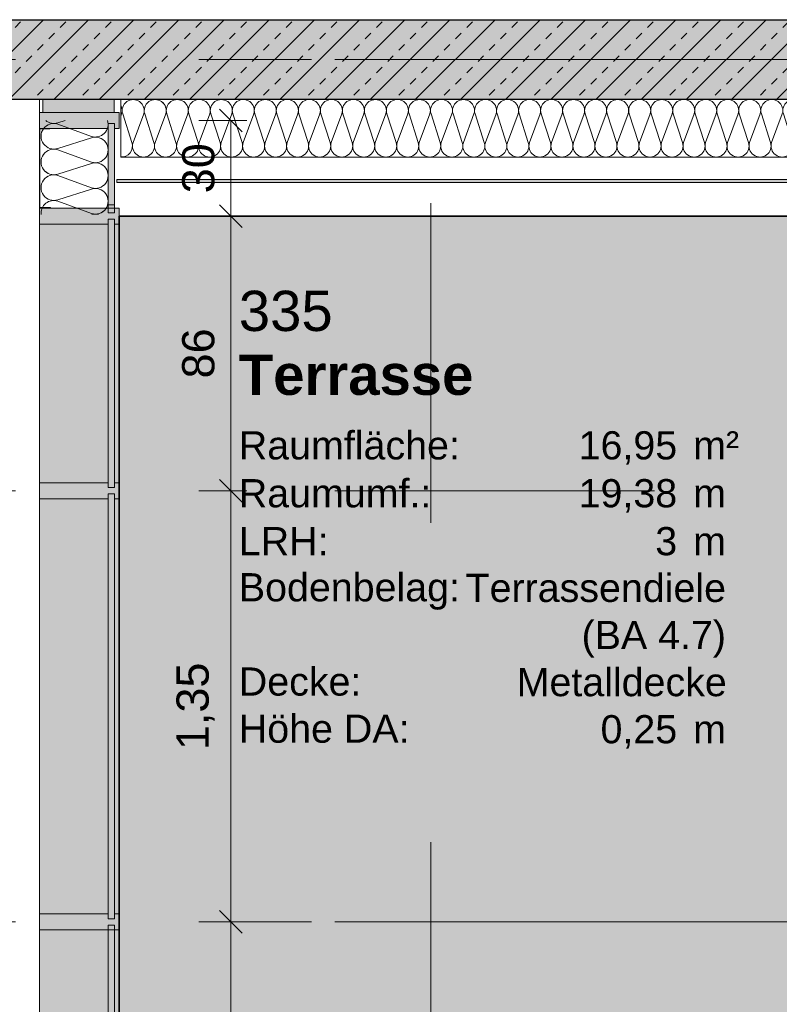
# Model space of a CAD drawing. Header units: metres. Extents: x -49 to 152, y -127 to 99.
# Tile 107 of 177: x -2.64 to -0.26, y -16.46 to -13.38. Entities that reach past the tile are written whole.
import ezdxf

# ---------------------------------------------------------------- set-up
doc = ezdxf.new("R2010")
doc.units = ezdxf.units.M
doc.header["$PDMODE"] = 1
doc.header["$PDSIZE"] = -2
for name, pattern in [('Achsen 01', [5.291531, 3.175, -1.058062, 0.352704, -0.705764]), ('ISO-07 Punktiert', [0.889, 0.127, -0.762]), ('Raster 01', [2, 1, -1]), ('VW-01 Strichlinie kurz', [2, 1, -1])]:
    doc.linetypes.add(name, pattern=pattern)
doc.layers.get('0').update_dxf_attribs({"lineweight": 25})
for name, color, linetype, lineweight, true_color in [('013_Beton und Stahlbetonarbeiten-000 Sichtbeton-341 tragende In', 5, 'Continuous', 5, 0x0000ff), ('014_Fassadenarbeiten-330 mineralische Dämmung', 7, 'Continuous', 9, 0x666666), ('031_Metallbauarbeiten-350 Metalldecke DS', 7, 'Continuous', 35, 0x666666), ('032_Metallarbeiten-PR_Fassade', 7, 'Continuous', 13, 0x444444), ('AV1-Achsen', 1, 'Achsen 01', 18, 0xff0000), ('AV1-Raster', 7, 'Raster 01', 9, 0xa6a6a6)]:
    doc.layers.add(name, color=color, linetype=linetype, lineweight=lineweight, true_color=true_color)
for name, color, linetype, lineweight in [('013_Beton und Stahlbetonarbeiten-000 Unterzüge', 7, 'ISO-07 Punktiert', 13), ('013_Beton und Stahlbetonarbeiten-330 Außenwände', 7, 'Continuous', 25), ('026_Fensterarbeiten-330 allg.', 7, 'Continuous', 9), ('030_Sonnenschutzarbeiten-BLENDSCHUTZ', 7, 'Continuous', 5), ('_1.35m (3D)', 7, 'Continuous', 9), ('_GRU (2D)', 7, 'Continuous', 9), ('_OG 3 (2D)', 7, 'Continuous', 9), ('_OG 3 - DS (2D)', 7, 'Continuous', 9), ('AV1-Stempel-Raumstempel', 7, 'Continuous', 9)]:
    doc.layers.add(name, color=color, linetype=linetype, lineweight=lineweight)
doc.layers.get('0').freeze()
doc.styles.add('Arial', font='arial.ttf')
doc.styles.add('Arial (bold)', font='arialbd.ttf')
doc.dimstyles.new('COE 50', dxfattribs={"dimtxt": 100.872396, "dimasz": 0.001414, "dimexe": 0.001, "dimexo": 0.01, "dimgap": 0.001, "dimtad": 1, "dimdec": 3, "dimtxsty": 'Arial', "dimblk": 'VW_SLASH-3', "dimblk1": 'VW_SLASH-3', "dimblk2": 'VW_SLASH-3', "dimcen": 0, "dimadec": 3, "dimazin": 0, "dimtfac": 0.8, "dimtdec": 3, "dimtix": 1, "dimtmove": 0, "dimatfit": 0, "dimldrblk": 'VW_SLASH-2', "dimfxl": 0.002, "dimfxlon": 1, "dimfrac": 2, "dimtolj": 1, "dimarcsym": 0})

# ---------------------------------------------------------------- blocks, each defined once
blk = doc.blocks.new('Group-4')
at = {"layer": 'AV1-Raster'}
for p, q in [((-1.35, -22.95), (-1.35, 1.35)), ((1.35, -13.5), (-40.5, -13.5)), ((1.35, -14.85), (-40.5, -14.85)), ((1.35, -16.2), (-40.5, -16.2))]:
    blk.add_line(p, q, dxfattribs=at)
blk = doc.blocks.new('1.35m (3D)')
at = {"layer": 'AV1-Raster', "color": 7}
blk.add_blockref('Group-4', (0, 0), dxfattribs=at)
blk = doc.blocks.new('VW_SLASH-3')
at = {"color": 0, "linetype": 'ByBlock', "lineweight": -2, "transparency": 16777216}
blk.add_line((0, 0), (-1, 0), dxfattribs=at)
at = {"color": 0, "linetype": 'Continuous', "lineweight": 15, "transparency": 16777216, "flags": 128}
blk.add_lwpolyline([(0.5, 0.5), (-0.5, -0.5)], dxfattribs=at)
blk = doc.blocks.new('*D79')
at = {"layer": '030_Sonnenschutzarbeiten-BLENDSCHUTZ', "color": 0, "lineweight": -2}
for p, q in [((0.425, -13.738), (0.575, -13.738)), ((0.525, -16.1293), (0.525, -13.8087)), ((0.425, -16.2), (0.575, -16.2))]:
    blk.add_line(p, q, dxfattribs=at)
at = {"layer": 'Defpoints', "color": 0}
for p in [(-2.915, -13.738), (0.525, -13.738), (-2.915, -16.2)]:
    blk.add_point(p, dxfattribs=at)
at = {"layer": '030_Sonnenschutzarbeiten-BLENDSCHUTZ', "color": 0, "lineweight": -2, "xscale": 0.070693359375, "yscale": 0.070693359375, "zscale": 0.070693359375}
for p, rotation in [((0.525, -13.738), 90), ((0.525, -16.2), 270)]:
    blk.add_blockref('VW_SLASH-3', p, dxfattribs=dict(at, rotation=rotation))
at = {"layer": '030_Sonnenschutzarbeiten-BLENDSCHUTZ', "color": 0, "lineweight": 13, "insert": (0.3992, -14.969), "char_height": 0.12609, "attachment_point": 5, "rotation": 90, "style": 'Arial'}
blk.add_mtext('\\A1;2,46', dxfattribs=at)
blk = doc.blocks.new('VW_SLASH-2')
at = {"color": 0, "linetype": 'ByBlock', "lineweight": -2, "transparency": 16777216}
blk.add_line((0, 0), (-1, 0), dxfattribs=at)
at = {"color": 0, "linetype": 'Continuous', "lineweight": 15, "transparency": 16777216, "flags": 128}
blk.add_lwpolyline([(0.5, 0.5), (-0.5, -0.5)], dxfattribs=at)
blk = doc.blocks.new('*D80')
at = {"layer": '030_Sonnenschutzarbeiten-BLENDSCHUTZ', "color": 0, "lineweight": -2}
for p, q in [((0.425, -16.2), (0.575, -16.2)), ((0.525, -18.8293), (0.525, -16.2707)), ((0.425, -18.9), (0.575, -18.9))]:
    blk.add_line(p, q, dxfattribs=at)
at = {"layer": 'Defpoints', "color": 0}
for p in [(-2.915, -16.2), (0.525, -16.2), (-2.915, -18.9)]:
    blk.add_point(p, dxfattribs=at)
at = {"layer": '030_Sonnenschutzarbeiten-BLENDSCHUTZ', "color": 0, "lineweight": -2, "xscale": 0.070693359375, "yscale": 0.070693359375, "zscale": 0.070693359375}
for p, rotation in [((0.525, -16.2), 90), ((0.525, -18.9), 270)]:
    blk.add_blockref('VW_SLASH-3', p, dxfattribs=dict(at, rotation=rotation))
at = {"layer": '030_Sonnenschutzarbeiten-BLENDSCHUTZ', "color": 0, "lineweight": 13, "insert": (0.3992, -17.55), "char_height": 0.12609, "attachment_point": 5, "rotation": 90, "style": 'Arial'}
blk.add_mtext('\\A1;2,70', dxfattribs=at)
blk = doc.blocks.new('Group-316')
at = {"layer": '014_Fassadenarbeiten-330 mineralische Dämmung', "transparency": 33554687, "flags": 128}
for points in [[(-13.67, 2.111, 0.324435), (-13.6316, 2.1235, 0.324435), (-13.6316, 2.164, 0.324435), (-13.67, 2.1765), (-13.76, 2.1476, -0.324488), (-13.7985, 2.1602, -0.324488), (-13.7985, 2.2006, -0.324488), (-13.76, 2.2132), (-13.67, 2.1799, 0.324435), (-13.6316, 2.1925, 0.324435), (-13.6316, 2.2329, 0.324435), (-13.67, 2.2455), (-13.76, 2.2165, -0.324488), (-13.7985, 2.2291, -0.324488), (-13.7985, 2.2696, -0.324488), (-13.76, 2.2821), (-13.67, 2.2488, 0.324435), (-13.6316, 2.2614, 0.324435), (-13.6316, 2.3019, 0.324435), (-13.67, 2.3144), (-13.76, 2.2855, -0.529373), (-13.8049, 2.3205)], [(-13.6426, 2.3205, -0.20821), (-13.67, 2.3178), (-13.6774, 2.3205)], [(-13.67, -0.3021, 1.372583), (-13.67, -0.2365), (-13.76, -0.2655, -1.372995), (-13.76, -0.1999), (-13.67, -0.2332, 1.372583), (-13.67, -0.1676), (-13.76, -0.1965, -1.372995), (-13.76, -0.131), (-13.67, -0.1642, 1.372583), (-13.67, -0.0987), (-13.76, -0.1276, -1.372995), (-13.76, -0.062), (-13.67, -0.0953, 1.372583), (-13.67, -0.0297), (-13.76, -0.0586, -1.372995), (-13.76, 0.0069), (-13.67, -0.0263, 1.372583), (-13.67, 0.0392), (-13.76, 0.0103, -1.372995), (-13.76, 0.0759), (-13.67, 0.0426, 1.372583), (-13.67, 0.1082), (-13.76, 0.0793, -1.372995), (-13.76, 0.1448), (-13.67, 0.1116, 1.372583), (-13.67, 0.1771), (-13.76, 0.1482, -1.372995), (-13.76, 0.2138), (-13.67, 0.1805, 1.372583), (-13.67, 0.2461), (-13.76, 0.2171, -1.372995), (-13.76, 0.2827), (-13.67, 0.2494, 1.372583), (-13.67, 0.315), (-13.76, 0.2861, -1.372995), (-13.76, 0.3517), (-13.67, 0.3184, 1.372583), (-13.67, 0.384), (-13.76, 0.355, -1.372995), (-13.76, 0.4206), (-13.67, 0.3873, 1.372583), (-13.67, 0.4529), (-13.76, 0.424, -1.372995), (-13.76, 0.4896), (-13.67, 0.4563, 1.372583), (-13.67, 0.5219), (-13.76, 0.4929, -1.372995), (-13.76, 0.5585), (-13.67, 0.5252, 1.372583), (-13.67, 0.5908), (-13.76, 0.5619, -1.372995), (-13.76, 0.6274), (-13.67, 0.5942, 1.372583), (-13.67, 0.6597), (-13.76, 0.6308, -1.372995), (-13.76, 0.6964), (-13.67, 0.6631, 1.372583), (-13.67, 0.7287), (-13.76, 0.6998, -1.372995), (-13.76, 0.7653), (-13.67, 0.7321, 1.372583), (-13.67, 0.7976), (-13.76, 0.7687, -1.372995), (-13.76, 0.8343), (-13.67, 0.801, 1.372583), (-13.67, 0.8666), (-13.76, 0.8377, -1.372995), (-13.76, 0.9032), (-13.67, 0.87, 1.372583), (-13.67, 0.9355), (-13.76, 0.9066, -1.372995), (-13.76, 0.9722), (-13.67, 0.9389, 1.372583), (-13.67, 1.0045), (-13.76, 0.9755, -1.372995), (-13.76, 1.0411), (-13.67, 1.0078, 1.372583), (-13.67, 1.0734), (-13.76, 1.0445, -1.372995), (-13.76, 1.1101), (-13.67, 1.0768, 1.372583), (-13.67, 1.1424), (-13.76, 1.1134, -1.372995), (-13.76, 1.179), (-13.67, 1.1457, 1.372583), (-13.67, 1.2113), (-13.76, 1.1824, -1.372995), (-13.76, 1.2479), (-13.67, 1.2147, 1.372583), (-13.67, 1.2802), (-13.76, 1.2513, -1.372995), (-13.76, 1.3169), (-13.67, 1.2836, 1.372583), (-13.67, 1.3492), (-13.76, 1.3203, -1.372995), (-13.76, 1.3858), (-13.67, 1.3526, 1.372583), (-13.67, 1.4181), (-13.76, 1.3892, -1.372995), (-13.76, 1.4548), (-13.67, 1.4215, 1.372583), (-13.67, 1.4871), (-13.76, 1.4582, -1.372995), (-13.76, 1.5237), (-13.67, 1.4905, 1.372583), (-13.67, 1.556), (-13.76, 1.5271, -1.372995), (-13.76, 1.5927), (-13.67, 1.5594, 1.372583), (-13.67, 1.625), (-13.76, 1.596, -1.372995), (-13.76, 1.6616), (-13.67, 1.6283, 1.372583), (-13.67, 1.6939), (-13.76, 1.665, -1.372995), (-13.76, 1.7306), (-13.67, 1.6973, 1.372583), (-13.67, 1.7629), (-13.76, 1.7339, -1.372995), (-13.76, 1.7995), (-13.67, 1.7662, 1.372583), (-13.67, 1.8318), (-13.76, 1.8029, -1.372995), (-13.76, 1.8684), (-13.67, 1.8352, 1.372583), (-13.67, 1.9007), (-13.76, 1.8718, -1.372995), (-13.76, 1.9374), (-13.67, 1.9041, 1.372583), (-13.67, 1.9697), (-13.76, 1.9408, -1.372995), (-13.76, 2.0063), (-13.67, 1.9731, 1.372583), (-13.67, 2.0386), (-13.76, 2.0097, -1.372995), (-13.76, 2.0753), (-13.67, 2.042, 1.372583), (-13.67, 2.1076), (-13.76, 2.0787, -1.372995), (-13.76, 2.1442), (-13.67, 2.111, 1.372583), (-13.67, 2.1765), (-13.76, 2.1476, -1.372995), (-13.76, 2.2132), (-13.67, 2.1799, 1.372583), (-13.67, 2.2455), (-13.76, 2.2165, -1.372995), (-13.76, 2.2821)], [(-13.67, -0.1676, -0.324435), (-13.6316, -0.1802, -0.324435), (-13.6316, -0.2206, -0.324435), (-13.67, -0.2332), (-13.76, -0.1999, 0.324488), (-13.7985, -0.2125, 0.324488), (-13.7985, -0.2529, 0.324488), (-13.76, -0.2655), (-13.67, -0.2365, -0.324435), (-13.6316, -0.2491, -0.324435), (-13.6316, -0.2895, -0.324435), (-13.67, -0.3021), (-13.76, -0.2688, 0.54007), (-13.8048, -0.305)], [(-13.6684, -0.305, -0.131588), (-13.6505, -0.305)]]:
    blk.add_lwpolyline(points, format="xyb", dxfattribs=at)
blk = doc.blocks.new('Group-317')
at = {"layer": '014_Fassadenarbeiten-330 mineralische Dämmung', "transparency": 33554687}
blk.add_blockref('Group-316', (0, 0), dxfattribs=at)
blk = doc.blocks.new('Parametric Object-47')
at = {"layer": '014_Fassadenarbeiten-330 mineralische Dämmung', "color": 7, "transparency": 33554687}
blk.add_blockref('Group-317', (0, 0), dxfattribs=at)
at = {"layer": '014_Fassadenarbeiten-330 mineralische Dämmung', "color": 0, "flags": 1}
for tag in ['instanceID', 'prm0_name', 'prm0_type', 'prm0_value', 'prm1_name', 'prm1_type', 'prm1_value', 'prm2_name', 'prm2_type', 'prm2_value', 'prm3_name', 'prm3_type', 'prm3_value', 'prm4_name', 'prm4_type', 'prm4_value', 'prm5_name', 'prm5_type', 'prm5_value', 'prm6_name', 'prm6_type', 'prm6_value', 'IFC_UUID']:
    blk.add_attdef(tag, (-2.3221, -13.8131), '', height=0.00018, dxfattribs=at)
blk = doc.blocks.new('Group-423')
at = {"color": 255, "linetype": 'Continuous', "lineweight": 5}
blk.add_wipeout([(-1.9491, -13.9852), (-1.9491, -13.6904), (-2.1591, -13.6904), (-2.1591, -13.9852)], dxfattribs=at).dxf.layer = '026_Fensterarbeiten-330 allg.'
blk = doc.blocks.new('Group-424')
at = {"layer": '026_Fensterarbeiten-330 allg.', "transparency": 33554687, "flags": 128}
for points in [[(-2.0016, -13.9818, 0.324435), (-1.9567, -13.9671, 0.324435), (-1.9567, -13.92, 0.324435), (-2.0016, -13.9053), (-2.1066, -13.9391, -0.324488), (-2.1515, -13.9244, -0.324488), (-2.1515, -13.8772, -0.324488), (-2.1066, -13.8626), (-2.0016, -13.9014, 0.324435), (-1.9567, -13.8867, 0.324435), (-1.9567, -13.8395, 0.324435), (-2.0016, -13.8249), (-2.1066, -13.8586, -0.324488), (-2.1515, -13.844, -0.324488), (-2.1515, -13.7968, -0.324488), (-2.1066, -13.7821), (-2.0016, -13.8209, 0.324435), (-1.9567, -13.8063, 0.324435), (-1.9567, -13.7591, 0.324435), (-2.0016, -13.7444), (-2.1066, -13.7782, -0.324488), (-2.1515, -13.7635, -0.324488), (-2.1515, -13.7163, -0.324488), (-2.1066, -13.7017), (-2.0016, -13.7405, 0.606831), (-1.9509, -13.6904)], [(-2.0837, -13.6904), (-2.1066, -13.6977, -0.256787), (-2.1446, -13.6904)], [(-2.0016, -13.9818, 1.372583), (-2.0016, -13.9053), (-2.1066, -13.9391, -1.372995), (-2.1066, -13.8626), (-2.0016, -13.9014, 1.372583), (-2.0016, -13.8249), (-2.1066, -13.8586, -1.372995), (-2.1066, -13.7821)], [(-2.0016, -13.8249, -0.324435), (-1.9567, -13.8395, -0.324435), (-1.9567, -13.8867, -0.324435), (-2.0016, -13.9014), (-2.1066, -13.8626, 0.324488), (-2.1515, -13.8772, 0.324488), (-2.1515, -13.9244, 0.324488), (-2.1066, -13.9391), (-2.0016, -13.9053, -0.324435), (-1.9567, -13.92, -0.324435), (-1.9567, -13.9671, -0.324435), (-2.0016, -13.9818), (-2.1066, -13.943, 0.54007), (-2.1589, -13.9852)], [(-1.9997, -13.9852, -0.131588), (-1.9789, -13.9852)]]:
    blk.add_lwpolyline(points, format="xyb", dxfattribs=at)
blk = doc.blocks.new('Group-425')
at = {"layer": '026_Fensterarbeiten-330 allg.'}
blk.add_blockref('Group-423', (0, 0), dxfattribs=at)
at = {"layer": '026_Fensterarbeiten-330 allg.', "transparency": 33554687}
blk.add_blockref('Group-424', (0, 0), dxfattribs=at)
blk = doc.blocks.new('Parametric Object-58')
at = {"layer": '026_Fensterarbeiten-330 allg.', "color": 7, "transparency": 33554687}
blk.add_blockref('Group-425', (0, 0), dxfattribs=at)
at = {"layer": '026_Fensterarbeiten-330 allg.', "color": 0, "flags": 1}
for tag in ['instanceID', 'prm0_value', 'prm1_value', 'prm2_value', 'prm3_value', 'prm4_value', 'prm5_value', 'prm6_value', 'IFC_UUID', 'prm0_name', 'prm0_type', 'prm1_name', 'prm1_type', 'prm2_name', 'prm2_type', 'prm3_name', 'prm3_type', 'prm4_name', 'prm4_type', 'prm5_name', 'prm5_type', 'prm6_name', 'prm6_type']:
    blk.add_attdef(tag, (-2.5796, -13.9907), '', height=0.00018, dxfattribs=at)
blk = doc.blocks.new('*D1090')
at = {"layer": '032_Metallarbeiten-PR_Fassade', "color": 0, "lineweight": -2}
for p, q in [((-2.0757, -13.6904), (-1.9257, -13.6904)), ((-1.9757, -13.9193), (-1.9757, -13.7611)), ((-2.0757, -13.99), (-1.9257, -13.99))]:
    blk.add_line(p, q, dxfattribs=at)
at = {"layer": 'Defpoints', "color": 0}
for p in [(-2.325, -13.6904), (-1.9757, -13.6904), (-2.325, -13.99)]:
    blk.add_point(p, dxfattribs=at)
at = {"layer": '032_Metallarbeiten-PR_Fassade', "color": 0, "lineweight": -2, "xscale": 0.070693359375, "yscale": 0.070693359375, "zscale": 0.070693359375}
for p, rotation in [((-1.9757, -13.6904), 90), ((-1.9757, -13.99), 270)]:
    blk.add_blockref('VW_SLASH-3', p, dxfattribs=dict(at, rotation=rotation))
at = {"layer": '032_Metallarbeiten-PR_Fassade', "color": 0, "insert": (-2.0772, -13.8402), "char_height": 0.10087, "attachment_point": 5, "rotation": 90, "style": 'Arial'}
blk.add_mtext('\\A1;30', dxfattribs=at)
blk = doc.blocks.new('*D1091')
at = {"layer": '032_Metallarbeiten-PR_Fassade', "color": 0, "lineweight": -2}
for p, q in [((-2.0757, -13.99), (-1.9257, -13.99)), ((-1.9757, -14.7793), (-1.9757, -14.0607)), ((-2.0757, -14.85), (-1.9257, -14.85))]:
    blk.add_line(p, q, dxfattribs=at)
at = {"layer": 'Defpoints', "color": 0}
for p in [(-2.325, -13.99), (-1.9757, -13.99), (-2.325, -14.85)]:
    blk.add_point(p, dxfattribs=at)
at = {"layer": '032_Metallarbeiten-PR_Fassade', "color": 0, "lineweight": -2, "xscale": 0.070693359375, "yscale": 0.070693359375, "zscale": 0.070693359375}
for p, rotation in [((-1.9757, -13.99), 89.99999999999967), ((-1.9757, -14.85), 269.9999999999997)]:
    blk.add_blockref('VW_SLASH-3', p, dxfattribs=dict(at, rotation=rotation))
at = {"layer": '032_Metallarbeiten-PR_Fassade', "color": 0, "insert": (-2.0772, -14.42), "char_height": 0.10087, "attachment_point": 5, "rotation": 90, "style": 'Arial'}
blk.add_mtext('\\A1;86', dxfattribs=at)
blk = doc.blocks.new('*D1092')
at = {"layer": '032_Metallarbeiten-PR_Fassade', "color": 0, "lineweight": -2}
for p, q in [((-2.0757, -14.85), (-1.9257, -14.85)), ((-1.9757, -16.1293), (-1.9757, -14.9207)), ((-2.0757, -16.2), (-1.9257, -16.2))]:
    blk.add_line(p, q, dxfattribs=at)
at = {"layer": 'Defpoints', "color": 0}
for p in [(-2.325, -14.85), (-1.9757, -14.85), (-2.325, -16.2)]:
    blk.add_point(p, dxfattribs=at)
at = {"layer": '032_Metallarbeiten-PR_Fassade', "color": 0, "lineweight": -2, "xscale": 0.070693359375, "yscale": 0.070693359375, "zscale": 0.070693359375}
for p, rotation in [((-1.9757, -14.85), 90), ((-1.9757, -16.2), 270)]:
    blk.add_blockref('VW_SLASH-3', p, dxfattribs=dict(at, rotation=rotation))
at = {"layer": '032_Metallarbeiten-PR_Fassade', "color": 0, "insert": (-2.0863, -15.525), "char_height": 0.10087, "attachment_point": 5, "rotation": 90, "style": 'Arial'}
blk.add_mtext('\\A1;1,35', dxfattribs=at)
blk = doc.blocks.new('*D1093')
at = {"layer": '032_Metallarbeiten-PR_Fassade', "color": 0, "lineweight": -2}
for p, q in [((-2.0757, -16.2), (-1.9257, -16.2)), ((-1.9757, -17.4793), (-1.9757, -16.2707)), ((-2.0757, -17.55), (-1.9257, -17.55))]:
    blk.add_line(p, q, dxfattribs=at)
at = {"layer": 'Defpoints', "color": 0}
for p in [(-2.325, -16.2), (-1.9757, -16.2), (-2.325, -17.55)]:
    blk.add_point(p, dxfattribs=at)
at = {"layer": '032_Metallarbeiten-PR_Fassade', "color": 0, "lineweight": -2, "xscale": 0.070693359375, "yscale": 0.070693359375, "zscale": 0.070693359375}
for p, rotation in [((-1.9757, -16.2), 90), ((-1.9757, -17.55), 270)]:
    blk.add_blockref('VW_SLASH-3', p, dxfattribs=dict(at, rotation=rotation))
at = {"layer": '032_Metallarbeiten-PR_Fassade', "color": 0, "insert": (-2.0863, -16.875), "char_height": 0.10087, "attachment_point": 5, "rotation": 90, "style": 'Arial'}
blk.add_mtext('\\A1;1,35', dxfattribs=at)
blk = doc.blocks.new('Group-669')
at = {"layer": 'AV1-Stempel-Raumstempel'}
for s, insert, char_height, attachment_point, line_spacing_factor, style in [('335', (-1.9509, -14.2237), 0.12609, 1, 0.969122, 'Arial'), ('Terrasse', (-1.9509, -14.4237), 0.12609, 1, 0.969122, 'Arial (bold)'), ('Raumfläche:', (-1.9509, -14.6636), 0.088263, 1, 0.967919, 'Arial'), ('16,95', (-0.5785, -14.6636), 0.08826, 3, 0.967919, 'Arial'), ('m²', (-0.5285, -14.6636), 0.08826, 1, 0.967919, 'Arial'), ('Raumumf.:', (-1.9509, -14.8136), 0.08826, 1, 0.967919, 'Arial'), ('19,38', (-0.5785, -14.8136), 0.08826, 3, 0.967919, 'Arial'), ('m', (-0.5285, -14.8136), 0.0883, 1, 0.967919, 'Arial'), ('LRH:', (-1.9509, -14.9636), 0.08826, 1, 0.967919, 'Arial'), ('3', (-0.5785, -14.9636), 0.0883, 3, 0.967919, 'Arial'), ('m', (-0.5285, -14.9636), 0.0883, 1, 0.967919, 'Arial'), ('Bodenbelag:', (-1.9509, -15.108), 0.088263, 1, 0.967919, 'Arial'), ('Terrassendiele', (-0.4256, -15.1099), 0.088263, 3, 0.967919, 'Arial'), ('(BA 4.7)', (-0.4256, -15.2574), 0.08826, 3, 0.967919, 'Arial'), ('Decke:', (-1.9509, -15.4031), 0.08826, 1, 0.967919, 'Arial'), ('Metalldecke', (-0.4232, -15.405), 0.088263, 3, 0.967919, 'Arial'), ('Höhe DA:', (-1.9509, -15.5507), 0.08826, 1, 0.967919, 'Arial'), ('0,25', (-0.5785, -15.5525), 0.08826, 3, 0.967919, 'Arial'), ('m', (-0.5285, -15.5525), 0.0883, 1, 0.967919, 'Arial')]:
    blk.add_mtext(s, dxfattribs=dict(at, insert=insert, char_height=char_height, attachment_point=attachment_point, line_spacing_factor=line_spacing_factor, style=style))
at = {"layer": 'AV1-Stempel-Raumstempel', "color": 0, "flags": 1}
for tag in ['Raumfläche', 'Raumumfang', 'Bodenbelag', 'Bodendetail', 'Decke', 'Höhe_DA', 'Raumnummer', 'Raumname', 'LRH']:
    blk.add_attdef(tag, (-2.1509, -15.6709), '', height=0.00018, dxfattribs=at)
blk = doc.blocks.new('Group-880')
at = {"layer": 'AV1-Achsen'}
blk.add_line((-43.35, -16.2), (4.2, -16.2), dxfattribs=at)
blk = doc.blocks.new('Group-882')
at = {"layer": 'AV1-Achsen'}
blk.add_line((-43.35, -13.5), (4.2, -13.5), dxfattribs=at)
blk = doc.blocks.new('GRU (2D)')
at = {"layer": 'AV1-Achsen', "color": 7}
for name in ['Group-882', 'Group-880']:
    blk.add_blockref(name, (0, 0), dxfattribs=at)
blk = doc.blocks.new('OG 3 - DS (2D)')
at = {"layer": '031_Metallbauarbeiten-350 Metalldecke DS', "linetype": 'Continuous', "lineweight": 0, "transparency": 33554508}
blk.add_hatch(color=254, dxfattribs=at).paths.add_polyline_path([(-0.125, -21.725), (-0.125, -21.475), (0.125, -21.475), (0.125, -19.025), (-0.125, -19.025), (-0.125, -18.775), (0.125, -18.775), (0.125, -16.325), (-0.125, -16.325), (-0.125, -16.075), (0.125, -16.075), (0.125, -13.99), (-2.325, -13.99), (-2.325, -21.725)])
at = {"layer": '031_Metallbauarbeiten-350 Metalldecke DS', "flags": 128}
blk.add_lwpolyline([(-0.125, -21.725), (-0.125, -21.475), (0.125, -21.475), (0.125, -19.025), (-0.125, -19.025), (-0.125, -18.775), (0.125, -18.775), (0.125, -16.325), (-0.125, -16.325), (-0.125, -16.075), (0.125, -16.075), (0.125, -13.99), (-2.325, -13.99), (-2.325, -21.725)], close=True, dxfattribs=at)
at = {"layer": '030_Sonnenschutzarbeiten-BLENDSCHUTZ', "color": 7, "lineweight": 13}
for p1, p2, text, picture, middle in [((-2.915, -16.2), (-2.915, -13.738), '2,46', '*D79', (0.3992, -14.969)), ((-2.915, -18.9), (-2.915, -16.2), '2,70', '*D80', (0.3992, -17.55))]:
    dim = blk.add_aligned_dim(p1=p1, p2=p2, distance=-3.44, text=text, dimstyle='COE 50', override={"dimtxt": 0.12609, "dimasz": 0.070693, "dimexe": 0.05, "dimgap": 0.05, "dimpost": '<>', "dimtxsty": 'Arial', "dimtmove": 2, "dimfxl": 0.1}, dxfattribs=at)
    dim.commit()
    dim.dimension.update_dxf_attribs({"geometry": picture, "text_midpoint": middle})
blk = doc.blocks.new('Group-427')
at = {"layer": '032_Metallarbeiten-PR_Fassade', "linetype": 'Continuous', "lineweight": 0, "transparency": 33554564}
blk.add_hatch(color=255, dxfattribs=at).paths.add_polyline_path([(-2.3408, -13.6654), (-2.5641, -13.6654), (-2.5641, -13.6254), (-2.3408, -13.6254)])
at = {"layer": '032_Metallarbeiten-PR_Fassade', "linetype": 'Continuous', "lineweight": 0}
for points in [[(-2.36, -14.86), (-2.36, -14.875), (-2.575, -14.875), (-2.575, -14.825), (-2.36, -14.825), (-2.36, -14.84), (-2.34, -14.84), (-2.34, -14.825), (-2.325, -14.825), (-2.325, -14.875), (-2.34, -14.875), (-2.34, -14.86)], [(-2.325, -16.225), (-2.325, -16.175), (-2.34, -16.175), (-2.34, -16.19), (-2.36, -16.19), (-2.36, -16.175), (-2.575, -16.175), (-2.575, -16.225), (-2.36, -16.225), (-2.36, -16.21), (-2.34, -16.21), (-2.34, -16.225)], [(-2.325, -16.225), (-2.575, -16.225), (-2.575, -16.175), (-2.36, -16.175), (-2.36, -16.19), (-2.34, -16.19), (-2.34, -16.175), (-2.325, -16.175)]]:
    blk.add_hatch(color=253, dxfattribs=at).paths.add_polyline_path(points)
at = {"layer": '032_Metallarbeiten-PR_Fassade', "color": 251, "flags": 128}
for points in [[(-2.3408, -13.6654), (-2.5641, -13.6654), (-2.5641, -13.6254), (-2.3408, -13.6254)], [(-2.36, -14.86), (-2.36, -14.875), (-2.575, -14.875), (-2.575, -14.825), (-2.36, -14.825), (-2.36, -14.84), (-2.34, -14.84), (-2.34, -14.825), (-2.325, -14.825), (-2.325, -14.875), (-2.34, -14.875), (-2.34, -14.86)], [(-2.34, -14.86), (-2.34, -16.19), (-2.36, -16.19), (-2.36, -14.86)], [(-2.325, -16.225), (-2.325, -16.175), (-2.34, -16.175), (-2.34, -16.19), (-2.36, -16.19), (-2.36, -16.175), (-2.575, -16.175), (-2.575, -16.225), (-2.36, -16.225), (-2.36, -16.21), (-2.34, -16.21), (-2.34, -16.225)], [(-2.325, -16.225), (-2.575, -16.225), (-2.575, -16.175), (-2.36, -16.175), (-2.36, -16.19), (-2.34, -16.19), (-2.34, -16.175), (-2.325, -16.175)], [(-2.34, -16.21), (-2.34, -17.54), (-2.36, -17.54), (-2.36, -16.21)]]:
    blk.add_lwpolyline(points, close=True, dxfattribs=at)
at = {"layer": '026_Fensterarbeiten-330 allg.'}
blk.add_blockref('Parametric Object-58', (-0.411, 0), dxfattribs=at)
at = {"layer": '032_Metallarbeiten-PR_Fassade', "color": 150}
for base, p1, p2, text, picture, middle in [((-1.9757, -13.6904), (-2.325, -13.99), (-2.325, -13.6904), '30', '*D1090', (-2.0772, -13.8402)), ((-1.9757, -14.85), (-2.325, -16.2), (-2.325, -14.85), '1,35', '*D1092', (-2.0863, -15.525)), ((-1.9757, -16.2), (-2.325, -17.55), (-2.325, -16.2), '1,35', '*D1093', (-2.0863, -16.875))]:
    dim = blk.add_linear_dim(base=base, p1=p1, p2=p2, angle=270, text=text, dimstyle='COE 50', override={"dimtxt": 0.100872, "dimasz": 0.070693, "dimexe": 0.05, "dimgap": 0.05, "dimpost": '<>', "dimtxsty": 'Arial', "dimtmove": 2, "dimfxl": 0.1}, dxfattribs=at)
    dim.commit()
    dim.dimension.update_dxf_attribs({"geometry": picture, "text_midpoint": middle})
dim = blk.add_aligned_dim(p1=(-2.325, -14.85), p2=(-2.325, -13.99), distance=-0.3493, text='86', dimstyle='COE 50', override={"dimtxt": 0.100872, "dimasz": 0.070693, "dimexe": 0.05, "dimgap": 0.05, "dimpost": '<>', "dimtxsty": 'Arial', "dimtmove": 2, "dimfxl": 0.1}, dxfattribs=at)
dim.commit()
dim.dimension.update_dxf_attribs({"geometry": '*D1091', "text_midpoint": (-2.0772, -14.42)})
at = {"layer": '026_Fensterarbeiten-330 allg.', "linetype": 'Continuous', "lineweight": 0, "true_color": 0x888888}
blk.add_hatch(color=252, dxfattribs=at).paths.add_polyline_path([(-2.543, -13.7169), (-2.5735, -13.7169), (-2.5735, -13.9635), (-2.5403, -13.9635), (-2.5403, -13.965), (-2.575, -13.965), (-2.575, -13.7154), (-2.543, -13.7154)])
at = {"layer": '032_Metallarbeiten-PR_Fassade', "linetype": 'Continuous', "lineweight": 0}
for color, points in [(253, [(-2.325, -13.6654), (-2.325, -13.7154), (-2.34, -13.7154), (-2.34, -13.7004), (-2.36, -13.7004), (-2.36, -13.7154), (-2.575, -13.7154), (-2.575, -13.6654)]), (7, [(-2.575, -13.965), (-2.325, -13.965), (-2.325, -21.475), (-2.575, -21.475)]), (253, [(-2.36, -14), (-2.36, -14.015), (-2.575, -14.015), (-2.575, -13.965), (-2.36, -13.965), (-2.36, -13.98), (-2.34, -13.98), (-2.34, -13.965), (-2.325, -13.965), (-2.325, -14.015), (-2.34, -14.015), (-2.34, -14)])]:
    blk.add_hatch(color=color, dxfattribs=at).paths.add_polyline_path(points)
at = {"layer": '032_Metallarbeiten-PR_Fassade', "linetype": 'Continuous', "lineweight": 0, "transparency": 33554564}
blk.add_hatch(color=255, dxfattribs=at).paths.add_polyline_path([(-2.36, -13.98), (-2.36, -13.7004), (-2.34, -13.7004), (-2.34, -13.98)])
at = {"layer": '026_Fensterarbeiten-330 allg.', "flags": 128}
blk.add_lwpolyline([(-2.543, -13.7169), (-2.5735, -13.7169), (-2.5735, -13.9635), (-2.5403, -13.9635), (-2.5403, -13.965), (-2.575, -13.965), (-2.575, -13.7154), (-2.543, -13.7154)], close=True, dxfattribs=at)
at = {"layer": '026_Fensterarbeiten-330 allg.', "lineweight": 18, "flags": 128}
blk.add_lwpolyline([(-2.36, -13.7004), (-2.34, -13.7004), (-2.34, -13.955), (-2.36, -13.955)], dxfattribs=at)
at = {"layer": '032_Metallarbeiten-PR_Fassade', "color": 251, "flags": 128}
for points in [[(-2.325, -13.6654), (-2.325, -13.7154), (-2.34, -13.7154), (-2.34, -13.7004), (-2.36, -13.7004), (-2.36, -13.7154), (-2.575, -13.7154), (-2.575, -13.6654)], [(-2.36, -13.98), (-2.36, -13.7004), (-2.34, -13.7004), (-2.34, -13.98)], [(-2.575, -13.965), (-2.325, -13.965), (-2.325, -21.475), (-2.575, -21.475)], [(-2.36, -14), (-2.36, -14.015), (-2.575, -14.015), (-2.575, -13.965), (-2.36, -13.965), (-2.36, -13.98), (-2.34, -13.98), (-2.34, -13.965), (-2.325, -13.965), (-2.325, -14.015), (-2.34, -14.015), (-2.34, -14)], [(-2.34, -14), (-2.34, -14.84), (-2.36, -14.84), (-2.36, -14)]]:
    blk.add_lwpolyline(points, close=True, dxfattribs=at)
blk = doc.blocks.new('OG 3 (2D)')
at = {"layer": '013_Beton und Stahlbetonarbeiten-000 Sichtbeton-341 tragende In', "linetype": 'Continuous', "lineweight": 0}
blk.add_hatch(color=30, dxfattribs=at).paths.add_polyline_path([(-13.625, -13.625), (-13.625, -13.375), (-13.575, -13.375), (-13.575, -13.575), (0.125, -13.575), (0.125, -13.625)])
at = {"layer": '013_Beton und Stahlbetonarbeiten-330 Außenwände', "linetype": 'Continuous', "lineweight": 0, "true_color": 0xc0c0c0}
blk.add_hatch(color=9, dxfattribs=at).paths.add_polyline_path([(0.125, -13.625), (-2.825, -13.625), (-2.825, -13.375), (-0.125, -13.375), (-0.125, -7.95), (0.125, -7.95)])
at = {"layer": '013_Beton und Stahlbetonarbeiten-330 Außenwände', "linetype": 'Continuous', "lineweight": 13}
h = blk.add_hatch(dxfattribs=at)
h.set_pattern_fill('Stahlbeton', color=251, style=0, pattern_type=2)
h.set_pattern_definition([(45, (0, 0), (0.0707107, -0.0707107), [0.025, -0.025])])
h.paths.add_polyline_path([(0.125, -13.625), (-2.825, -13.625), (-2.825, -13.375), (-0.125, -13.375), (-0.125, -7.95), (0.125, -7.95)])
h = blk.add_hatch(dxfattribs=at)
h.set_pattern_fill('Stahlbeton-1', color=251, style=0, pattern_type=2)
h.set_pattern_definition([(-135, (0.03106, -0.03313), (0.0707107, -0.0707107), [])])
h.paths.add_polyline_path([(0.125, -13.625), (-2.825, -13.625), (-2.825, -13.375), (-0.125, -13.375), (-0.125, -7.95), (0.125, -7.95)])
at = {"layer": '013_Beton und Stahlbetonarbeiten-000 Unterzüge', "linetype": 'VW-01 Strichlinie kurz', "flags": 128}
blk.add_lwpolyline([(-2.825, -13.625), (-2.575, -13.625), (-2.575, -21.475), (-2.825, -21.475)], close=True, dxfattribs=at)
at = {"layer": '013_Beton und Stahlbetonarbeiten-330 Außenwände', "flags": 128}
blk.add_lwpolyline([(0.125, -13.625), (-2.825, -13.625), (-2.825, -13.375), (-0.125, -13.375), (-0.125, -7.95), (0.125, -7.95)], close=True, dxfattribs=at)
at = {"layer": '014_Fassadenarbeiten-330 mineralische Dämmung', "flags": 128}
blk.add_lwpolyline([(0.305, -8.05), (0.125, -8.05), (0.125, -13.625), (-2.3205, -13.625), (-2.3205, -13.805), (0.305, -13.805)], close=True, dxfattribs=at)
at = {"layer": '014_Fassadenarbeiten-330 mineralische Dämmung', "rotation": 90}
blk.add_blockref('Parametric Object-47', (0, 0), dxfattribs=at)
at = {"layer": '032_Metallarbeiten-PR_Fassade', "color": 251}
blk.add_blockref('Group-427', (0, 0), dxfattribs=at)
at = {"layer": '032_Metallarbeiten-PR_Fassade', "linetype": 'Continuous', "lineweight": 0}
blk.add_hatch(color=253, dxfattribs=at).paths.add_polyline_path([(-2.3325, -13.875), (-0.21, -13.875), (-0.21, -13.885), (-2.3325, -13.885)])
at = {"layer": '032_Metallarbeiten-PR_Fassade', "color": 251, "flags": 128}
blk.add_lwpolyline([(-2.3325, -13.875), (-0.21, -13.875), (-0.21, -13.885), (-2.3325, -13.885)], close=True, dxfattribs=at)
at = {"layer": 'AV1-Stempel-Raumstempel'}
blk.add_blockref('Group-669', (0, 0), dxfattribs=at)

msp = doc.modelspace()

# ---------------------------------------------------------------- block references
at = {"layer": '_1.35m (3D)'}
msp.add_blockref('1.35m (3D)', (0, 0), dxfattribs=at)

# ---------------------------------------------------------------- next in the draw order: block references
at = {"layer": '_OG 3 - DS (2D)'}
msp.add_blockref('OG 3 - DS (2D)', (0, 0), dxfattribs=at)

# ---------------------------------------------------------------- next in the draw order: block references
at = {"layer": '_OG 3 (2D)'}
msp.add_blockref('OG 3 (2D)', (0, 0), dxfattribs=at)

# ---------------------------------------------------------------- next in the draw order: block references
at = {"layer": '_GRU (2D)'}
msp.add_blockref('GRU (2D)', (0, 0), dxfattribs=at)

doc.saveas('drawing.dxf')
